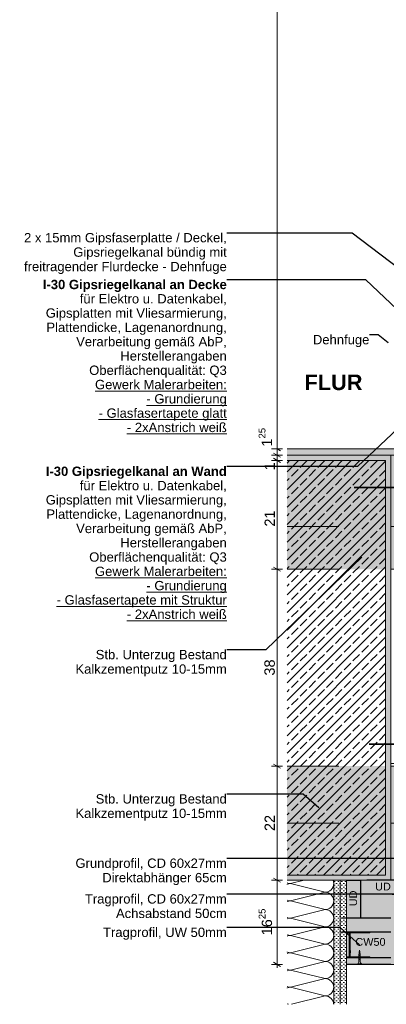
# Model space of a CAD drawing. Header units: metres. Extents: x -1.1 to 13.1, y -2.2 to 1.8.
# Tile 1 of 59: x -1.1 to -0.4, y -2.1 to -0.2. Entities that reach past the tile are written whole.
import ezdxf

# ---------------------------------------------------------------- set-up
doc = ezdxf.new("R2010")
doc.units = ezdxf.units.M
doc.header["$MEASUREMENT"] = 0
for name, pattern in [('Achse', [0.04, 0.02, -0.01, 0, -0.01]), ('Strichlinie eng', [0.023, 0.015, -0.008]), ('Untersicht', [0.02, 0.015, -0.005]), ('Wipeout_Contour', [1, 0, -1])]:
    doc.linetypes.add(name, pattern=pattern)
for name, color, linetype in [('152 - Bemaßung_ Beschriftung.Ausbau', 7, 'Continuous'), ('607 - Struktur.Stütze', 7, 'Continuous'), ('608 - Struktur.Träger', 7, 'Continuous'), ('650 - Abdeckung.Fußboden Aufbau', 7, 'Continuous'), ('653 - Abdeckung.TB Verkofferung', 7, 'Continuous'), ('Neubau_606 - Struktur.Wand Innen Ausbau', 7, 'Continuous'), ('Neubau_653 - Abdeckung.TB Verkofferung', 7, 'Continuous'), ('Neubau_660 - Unterkonstruktion.Trockenbau', 7, 'Continuous')]:
    doc.layers.add(name, color=color, linetype=linetype)
doc.styles.add('ERSTELLTER_STIL_1', font='txt')
doc.styles.add('ERSTELLTER_STIL_2', font='txt')
doc.dimstyles.new('ERSTELLTER_STIL__1', dxfattribs={"dimtxt": 0.02, "dimasz": 0.01064, "dimexe": 0.18, "dimexo": 0.0625, "dimgap": 0, "dimtad": 1, "dimzin": 0, "dimdsep": 46, "dimtxsty": 'ERSTELLTER_STIL_1', "dimblk": 'ARROWHEAD_2', "dimblk1": 'ARROWHEAD_2', "dimblk2": 'ARROWHEAD_2', "dimcen": 0.09, "dimse1": 1, "dimse2": 1, "dimclrd": 7, "dimclre": 7, "dimclrt": 7, "dimazin": 0, "dimtfac": 1, "dimtdec": 4, "dimtmove": 0, "dimatfit": 3, "dimfxl": 1, "dimtolj": 1, "dimtzin": 0, "dimarcsym": 0})
doc.dimstyles.new('ERSTELLTER_STIL__4', dxfattribs={"dimtxt": 0.18, "dimasz": 0.001824, "dimexe": 0.18, "dimexo": 0.0625, "dimgap": 0, "dimtad": 0, "dimtih": 1, "dimtoh": 1, "dimdec": 4, "dimzin": 0, "dimdsep": 46, "dimcen": 0.09, "dimadec": 0, "dimazin": 0, "dimtfac": 1, "dimtdec": 4, "dimtmove": 0, "dimatfit": 3, "dimldrblk": 'ARROWHEAD_11', "dimfxl": 1, "dimtolj": 1, "dimtzin": 0, "dimarcsym": 0})
pattern_1 = [(45, (0, 0), (-0.003535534, 0.003535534), [0, -0.005])]

# ---------------------------------------------------------------- blocks, each defined once
blk = doc.blocks.new('*D50')
at = {"layer": '152 - Bemaßung_ Beschriftung.Ausbau', "color": 7, "linetype": 'Continuous', "lineweight": 9}
for p, q in [((-0.6028, -1.857), (-0.6238, -1.857)), ((-0.6203, -1.8529), (-0.6063, -1.861)), ((-0.6133, -2.0195), (-0.6133, -1.857)), ((-0.6028, -2.0195), (-0.6238, -2.0195)), ((-0.6203, -2.0154), (-0.6063, -2.0235)), ((-0.6133, -2.0263), (-0.6133, -2.0195))]:
    blk.add_line(p, q, dxfattribs=at)
at = {"color": 254, "linetype": 'Wipeout_Contour', "lineweight": 0, "ltscale": 8.387572}
blk.add_wipeout([(-0.6137, -1.967), (-0.6137, -1.9094), (-0.6409, -1.9094), (-0.6409, -1.967)], dxfattribs=at).dxf.layer = '152 - Bemaßung_ Beschriftung.Ausbau'
at = {"layer": '152 - Bemaßung_ Beschriftung.Ausbau', "color": 7, "lineweight": 9, "insert": (-0.617, -1.9634), "char_height": 0.02, "attachment_point": 7, "rotation": 90, "style": 'ERSTELLTER_STIL_1'}
blk.add_mtext('\\A1;{\\pql;\\fArial|b0|i0|c0|p38;16\\fArial|b0|i0|c0|p38;\\A1{\\H.66x;\\S25^  ;}}', dxfattribs=at)
blk = doc.blocks.new('ARROWHEAD_2')
at = {"color": 0, "linetype": 'Continuous', "lineweight": 0}
for p, q in [((0, 0), (-1, 0)), ((-0.38, -0.66), (0.38, 0.66))]:
    blk.add_line(p, q, dxfattribs=at)
blk = doc.blocks.new('*D51')
at = {"layer": '152 - Bemaßung_ Beschriftung.Ausbau', "color": 7, "linetype": 'Continuous', "lineweight": 9}
for p, q in [((-0.6203, -1.6329), (-0.6063, -1.641)), ((-0.6028, -1.637), (-0.6238, -1.637)), ((-0.6133, -1.857), (-0.6133, -1.637)), ((-0.6028, -1.857), (-0.6238, -1.857)), ((-0.6203, -1.8529), (-0.6063, -1.861))]:
    blk.add_line(p, q, dxfattribs=at)
at = {"color": 254, "linetype": 'Wipeout_Contour', "lineweight": 0, "ltscale": 7.688936}
blk.add_wipeout([(-0.6137, -1.7658), (-0.6137, -1.7282), (-0.6409, -1.7282), (-0.6409, -1.7658)], dxfattribs=at).dxf.layer = '152 - Bemaßung_ Beschriftung.Ausbau'
at = {"layer": '152 - Bemaßung_ Beschriftung.Ausbau', "color": 7, "lineweight": 9, "insert": (-0.6173, -1.7622), "char_height": 0.02, "attachment_point": 7, "rotation": 90, "style": 'ERSTELLTER_STIL_1'}
blk.add_mtext('\\A1;{\\pql;\\fArial|b0|i0|c0|p38;22}', dxfattribs=at)
blk = doc.blocks.new('*D52')
at = {"layer": '152 - Bemaßung_ Beschriftung.Ausbau', "color": 7, "linetype": 'Continuous', "lineweight": 9}
for p, q in [((-0.6203, -1.2529), (-0.6063, -1.261)), ((-0.6028, -1.257), (-0.6238, -1.257)), ((-0.6133, -1.637), (-0.6133, -1.257)), ((-0.6203, -1.6329), (-0.6063, -1.641)), ((-0.6028, -1.637), (-0.6238, -1.637))]:
    blk.add_line(p, q, dxfattribs=at)
at = {"color": 254, "linetype": 'Wipeout_Contour', "lineweight": 0, "ltscale": 6.61553}
blk.add_wipeout([(-0.6137, -1.4658), (-0.6137, -1.4282), (-0.6409, -1.4282), (-0.6409, -1.4658)], dxfattribs=at).dxf.layer = '152 - Bemaßung_ Beschriftung.Ausbau'
at = {"layer": '152 - Bemaßung_ Beschriftung.Ausbau', "color": 7, "lineweight": 9, "insert": (-0.6173, -1.4622), "char_height": 0.02, "attachment_point": 7, "rotation": 90, "style": 'ERSTELLTER_STIL_1'}
blk.add_mtext('\\A1;{\\pql;\\fArial|b0|i0|c0|p38;38}', dxfattribs=at)
blk = doc.blocks.new('*D53')
at = {"layer": '152 - Bemaßung_ Beschriftung.Ausbau', "color": 7, "linetype": 'Continuous', "lineweight": 9}
for p, q in [((-0.6203, -1.0429), (-0.6063, -1.051)), ((-0.6028, -1.047), (-0.6238, -1.047)), ((-0.6133, -1.257), (-0.6133, -1.047)), ((-0.6203, -1.2529), (-0.6063, -1.261)), ((-0.6028, -1.257), (-0.6238, -1.257))]:
    blk.add_line(p, q, dxfattribs=at)
at = {"color": 254, "linetype": 'Wipeout_Contour', "lineweight": 0, "ltscale": 5.304626}
blk.add_wipeout([(-0.6137, -1.0698), (-0.6137, -1.0474), (-0.6409, -1.0474), (-0.6409, -1.0698)], dxfattribs=at).dxf.layer = '152 - Bemaßung_ Beschriftung.Ausbau'
at = {"color": 254, "linetype": 'Wipeout_Contour', "lineweight": 0, "ltscale": 5.631148}
blk.add_wipeout([(-0.6137, -1.1784), (-0.6137, -1.1408), (-0.6409, -1.1408), (-0.6409, -1.1784)], dxfattribs=at).dxf.layer = '152 - Bemaßung_ Beschriftung.Ausbau'
at = {"layer": '152 - Bemaßung_ Beschriftung.Ausbau', "color": 7, "lineweight": 9, "char_height": 0.02, "attachment_point": 7, "rotation": 90, "style": 'ERSTELLTER_STIL_1'}
for s, insert in [('\\A1;{\\pql;\\fArial|b0|i0|c0|p38;1}', (-0.6173, -1.0662)), ('\\A1;{\\pql;\\fArial|b0|i0|c0|p38;21}', (-0.6173, -1.1748))]:
    blk.add_mtext(s, dxfattribs=dict(at, insert=insert))
blk = doc.blocks.new('*D54')
at = {"layer": '152 - Bemaßung_ Beschriftung.Ausbau', "color": 7, "linetype": 'Continuous', "lineweight": 9}
for p, q in [((-0.6028, -1.037), (-0.6238, -1.037)), ((-0.6203, -1.0329), (-0.6063, -1.041)), ((-0.6203, -1.0429), (-0.6063, -1.051)), ((-0.6133, -1.047), (-0.6133, -1.037)), ((-0.6028, -1.047), (-0.6238, -1.047))]:
    blk.add_line(p, q, dxfattribs=at)
blk = doc.blocks.new('*D55')
at = {"layer": '152 - Bemaßung_ Beschriftung.Ausbau', "color": 7, "linetype": 'Continuous', "lineweight": 9}
for p, q in [((-0.6028, -1.0245), (-0.6238, -1.0245)), ((-0.6203, -1.0204), (-0.6063, -1.0285)), ((-0.6133, -1.037), (-0.6133, -1.0245)), ((-0.6028, -1.037), (-0.6238, -1.037)), ((-0.6203, -1.0329), (-0.6063, -1.041))]:
    blk.add_line(p, q, dxfattribs=at)
blk = doc.blocks.new('*D56')
at = {"layer": '152 - Bemaßung_ Beschriftung.Ausbau', "color": 7, "linetype": 'Continuous', "lineweight": 9}
for p, q in [((-0.6203, 0.9146), (-0.6063, 0.9065)), ((-0.6028, 0.9105), (-0.6238, 0.9105)), ((-0.6133, -1.0245), (-0.6133, 0.9105)), ((-0.6028, -1.0245), (-0.6238, -1.0245)), ((-0.6203, -1.0204), (-0.6063, -1.0285))]:
    blk.add_line(p, q, dxfattribs=at)
at = {"color": 254, "linetype": 'Wipeout_Contour', "lineweight": 0, "ltscale": 3.501865}
blk.add_wipeout([(-0.6137, -0.0746), (-0.6137, -0.0042), (-0.6409, -0.0042), (-0.6409, -0.0746)], dxfattribs=at).dxf.layer = '152 - Bemaßung_ Beschriftung.Ausbau'
at = {"color": 254, "linetype": 'Wipeout_Contour', "lineweight": 0, "ltscale": 5.117854}
blk.add_wipeout([(-0.6137, -1.024), (-0.6137, -0.9816), (-0.6409, -0.9816), (-0.6409, -1.024)], dxfattribs=at).dxf.layer = '152 - Bemaßung_ Beschriftung.Ausbau'
at = {"layer": '152 - Bemaßung_ Beschriftung.Ausbau', "color": 7, "lineweight": 9, "char_height": 0.02, "attachment_point": 7, "rotation": 90, "style": 'ERSTELLTER_STIL_1'}
for s, insert in [('\\A1;{\\pql;\\fArial|b0|i0|c0|p38;1,93\\fArial|b0|i0|c0|p38;\\A1{\\H.66x;\\S5^  ;}}', (-0.6134, -0.071)), ('\\A1;{\\pql;\\fArial|b0|i0|c0|p38;1\\fArial|b0|i0|c0|p38;\\A1{\\H.66x;\\S25^  ;}}', (-0.6171, -1.0204))]:
    blk.add_mtext(s, dxfattribs=dict(at, insert=insert))
blk = doc.blocks.new('*X164')
at = {"layer": 'Neubau_606 - Struktur.Wand Innen Ausbau', "color": 7, "linetype": 'Continuous', "lineweight": 5}
for p, q in [((-0.5607, -1.857), (-0.5873, -1.8636)), ((-0.5052, -1.8573), (-0.5053, -1.857)), ((-0.5042, -1.8604), (-0.5052, -1.8573)), ((-0.5039, -1.8636), (-0.5042, -1.8604)), ((-0.5939, -1.8622), (-0.5936, -1.8624)), ((-0.5936, -1.8649), (-0.5939, -1.8651)), ((-0.5936, -1.8624), (-0.5905, -1.8633)), ((-0.5905, -1.864), (-0.5936, -1.8649)), ((-0.5905, -1.8633), (-0.5873, -1.8636)), ((-0.5873, -1.8636), (-0.5905, -1.864)), ((-0.5206, -1.8803), (-0.5873, -1.8636)), ((-0.5206, -1.8803), (-0.5873, -1.897)), ((-0.5206, -1.8803), (-0.5173, -1.88)), ((-0.5173, -1.8806), (-0.5206, -1.8803)), ((-0.5173, -1.88), (-0.5142, -1.879)), ((-0.5142, -1.8816), (-0.5173, -1.8806)), ((-0.5142, -1.879), (-0.5113, -1.8775)), ((-0.5113, -1.8775), (-0.5088, -1.8754)), ((-0.5088, -1.8754), (-0.5067, -1.8729)), ((-0.5067, -1.8729), (-0.5052, -1.87)), ((-0.5052, -1.87), (-0.5042, -1.8669)), ((-0.5042, -1.8669), (-0.5039, -1.8636)), ((-0.5939, -1.8955), (-0.5936, -1.8957)), ((-0.5936, -1.8982), (-0.5939, -1.8984)), ((-0.5936, -1.8957), (-0.5905, -1.8967)), ((-0.5905, -1.8973), (-0.5936, -1.8982)), ((-0.5905, -1.8967), (-0.5873, -1.897)), ((-0.5873, -1.897), (-0.5905, -1.8973)), ((-0.5206, -1.9136), (-0.5873, -1.897)), ((-0.5113, -1.8831), (-0.5142, -1.8816)), ((-0.5088, -1.8852), (-0.5113, -1.8831)), ((-0.5067, -1.8877), (-0.5088, -1.8852)), ((-0.5052, -1.8906), (-0.5067, -1.8877)), ((-0.5042, -1.8937), (-0.5052, -1.8906)), ((-0.5039, -1.897), (-0.5042, -1.8937)), ((-0.5042, -1.9002), (-0.5039, -1.897)), ((-0.5206, -1.9136), (-0.5873, -1.9303)), ((-0.5206, -1.9136), (-0.5173, -1.9133)), ((-0.5173, -1.914), (-0.5206, -1.9136)), ((-0.5173, -1.9133), (-0.5142, -1.9124)), ((-0.5142, -1.9149), (-0.5173, -1.914)), ((-0.5142, -1.9124), (-0.5113, -1.9108)), ((-0.5113, -1.9164), (-0.5142, -1.9149)), ((-0.5113, -1.9108), (-0.5088, -1.9088)), ((-0.5088, -1.9185), (-0.5113, -1.9164)), ((-0.5088, -1.9088), (-0.5067, -1.9062)), ((-0.5067, -1.921), (-0.5088, -1.9185)), ((-0.5067, -1.9062), (-0.5052, -1.9034)), ((-0.5052, -1.9034), (-0.5042, -1.9002)), ((-0.5939, -1.9289), (-0.5936, -1.929)), ((-0.5936, -1.9316), (-0.5939, -1.9317)), ((-0.5936, -1.929), (-0.5905, -1.93)), ((-0.5905, -1.9306), (-0.5936, -1.9316)), ((-0.5905, -1.93), (-0.5873, -1.9303)), ((-0.5873, -1.9303), (-0.5905, -1.9306)), ((-0.5206, -1.947), (-0.5873, -1.9303)), ((-0.5052, -1.9239), (-0.5067, -1.921)), ((-0.5067, -1.9396), (-0.5052, -1.9367)), ((-0.5042, -1.9271), (-0.5052, -1.9239)), ((-0.5052, -1.9367), (-0.5042, -1.9336)), ((-0.5039, -1.9303), (-0.5042, -1.9271)), ((-0.5042, -1.9336), (-0.5039, -1.9303)), ((-0.5206, -1.947), (-0.5873, -1.9636)), ((-0.5206, -1.947), (-0.5173, -1.9467)), ((-0.5173, -1.9473), (-0.5206, -1.947)), ((-0.5173, -1.9467), (-0.5142, -1.9457)), ((-0.5142, -1.9482), (-0.5173, -1.9473)), ((-0.5142, -1.9457), (-0.5113, -1.9442)), ((-0.5113, -1.9498), (-0.5142, -1.9482)), ((-0.5113, -1.9442), (-0.5088, -1.9421)), ((-0.5088, -1.9519), (-0.5113, -1.9498)), ((-0.5088, -1.9421), (-0.5067, -1.9396)), ((-0.5067, -1.9544), (-0.5088, -1.9519)), ((-0.5052, -1.9573), (-0.5067, -1.9544)), ((-0.5939, -1.9622), (-0.5936, -1.9624)), ((-0.5936, -1.9649), (-0.5939, -1.9651)), ((-0.5936, -1.9624), (-0.5905, -1.9633)), ((-0.5905, -1.964), (-0.5936, -1.9649)), ((-0.5905, -1.9633), (-0.5873, -1.9636)), ((-0.5873, -1.9636), (-0.5905, -1.964)), ((-0.5206, -1.9803), (-0.5873, -1.9636)), ((-0.5113, -1.9775), (-0.5088, -1.9754)), ((-0.5088, -1.9754), (-0.5067, -1.9729)), ((-0.5067, -1.9729), (-0.5052, -1.97)), ((-0.5042, -1.9604), (-0.5052, -1.9573)), ((-0.5052, -1.97), (-0.5042, -1.9669)), ((-0.5039, -1.9636), (-0.5042, -1.9604)), ((-0.5042, -1.9669), (-0.5039, -1.9636)), ((-0.5206, -1.9803), (-0.5873, -1.997)), ((-0.5206, -1.9803), (-0.5173, -1.98)), ((-0.5173, -1.9806), (-0.5206, -1.9803)), ((-0.5173, -1.98), (-0.5142, -1.979)), ((-0.5142, -1.9816), (-0.5173, -1.9806)), ((-0.5142, -1.979), (-0.5113, -1.9775)), ((-0.5113, -1.9831), (-0.5142, -1.9816)), ((-0.5088, -1.9852), (-0.5113, -1.9831)), ((-0.5067, -1.9877), (-0.5088, -1.9852)), ((-0.5052, -1.9906), (-0.5067, -1.9877)), ((-0.5042, -1.9937), (-0.5052, -1.9906)), ((-0.5039, -1.997), (-0.5042, -1.9937)), ((-0.5939, -1.9955), (-0.5936, -1.9957)), ((-0.5936, -1.9982), (-0.5939, -1.9984)), ((-0.5936, -1.9957), (-0.5905, -1.9967)), ((-0.5905, -1.9973), (-0.5936, -1.9982)), ((-0.5905, -1.9967), (-0.5873, -1.997)), ((-0.5873, -1.997), (-0.5905, -1.9973)), ((-0.5206, -2.0136), (-0.5873, -1.997)), ((-0.5206, -2.0136), (-0.5873, -2.0303)), ((-0.5206, -2.0136), (-0.5173, -2.0133)), ((-0.5173, -2.014), (-0.5206, -2.0136)), ((-0.5173, -2.0133), (-0.5142, -2.0124)), ((-0.5142, -2.0124), (-0.5113, -2.0108)), ((-0.5113, -2.0108), (-0.5088, -2.0088)), ((-0.5088, -2.0088), (-0.5067, -2.0062)), ((-0.5067, -2.0062), (-0.5052, -2.0034)), ((-0.5052, -2.0034), (-0.5042, -2.0002)), ((-0.5042, -2.0002), (-0.5039, -1.997)), ((-0.5939, -2.0289), (-0.5936, -2.029)), ((-0.5936, -2.0316), (-0.5939, -2.0317)), ((-0.5936, -2.029), (-0.5905, -2.03)), ((-0.5905, -2.0306), (-0.5936, -2.0316)), ((-0.5905, -2.03), (-0.5873, -2.0303)), ((-0.5873, -2.0303), (-0.5905, -2.0306)), ((-0.5206, -2.047), (-0.5873, -2.0303)), ((-0.5142, -2.0149), (-0.5173, -2.014)), ((-0.5113, -2.0164), (-0.5142, -2.0149)), ((-0.5088, -2.0185), (-0.5113, -2.0164)), ((-0.5067, -2.021), (-0.5088, -2.0185)), ((-0.5052, -2.0239), (-0.5067, -2.021)), ((-0.5042, -2.0271), (-0.5052, -2.0239)), ((-0.5039, -2.0303), (-0.5042, -2.0271)), ((-0.5042, -2.0336), (-0.5039, -2.0303)), ((-0.5206, -2.047), (-0.5873, -2.0636)), ((-0.5206, -2.047), (-0.5173, -2.0467)), ((-0.5173, -2.0473), (-0.5206, -2.047)), ((-0.5173, -2.0467), (-0.5142, -2.0457)), ((-0.5142, -2.0482), (-0.5173, -2.0473)), ((-0.5142, -2.0457), (-0.5113, -2.0442)), ((-0.5113, -2.0498), (-0.5142, -2.0482)), ((-0.5113, -2.0442), (-0.5088, -2.0421)), ((-0.5088, -2.0519), (-0.5113, -2.0498)), ((-0.5088, -2.0421), (-0.5067, -2.0396)), ((-0.5067, -2.0396), (-0.5052, -2.0367)), ((-0.5052, -2.0367), (-0.5042, -2.0336)), ((-0.5939, -2.0622), (-0.5936, -2.0624)), ((-0.5936, -2.0649), (-0.5939, -2.0651)), ((-0.5936, -2.0624), (-0.5905, -2.0633)), ((-0.5905, -2.064), (-0.5936, -2.0649)), ((-0.5905, -2.0633), (-0.5873, -2.0636)), ((-0.5873, -2.0636), (-0.5905, -2.064)), ((-0.5206, -2.0803), (-0.5873, -2.0636)), ((-0.5067, -2.0544), (-0.5088, -2.0519)), ((-0.5052, -2.0573), (-0.5067, -2.0544)), ((-0.5067, -2.0729), (-0.5052, -2.07)), ((-0.5042, -2.0604), (-0.5052, -2.0573)), ((-0.5052, -2.07), (-0.5042, -2.0669)), ((-0.5039, -2.0636), (-0.5042, -2.0604)), ((-0.5042, -2.0669), (-0.5039, -2.0636)), ((-0.5206, -2.0803), (-0.5853, -2.0965)), ((-0.5206, -2.0803), (-0.5173, -2.08)), ((-0.5173, -2.0806), (-0.5206, -2.0803)), ((-0.5173, -2.08), (-0.5142, -2.079)), ((-0.5142, -2.0816), (-0.5173, -2.0806)), ((-0.5142, -2.079), (-0.5113, -2.0775)), ((-0.5113, -2.0831), (-0.5142, -2.0816)), ((-0.5113, -2.0775), (-0.5088, -2.0754)), ((-0.5088, -2.0852), (-0.5113, -2.0831)), ((-0.5088, -2.0754), (-0.5067, -2.0729)), ((-0.5067, -2.0877), (-0.5088, -2.0852)), ((-0.5052, -2.0906), (-0.5067, -2.0877)), ((-0.5939, -2.0955), (-0.5936, -2.0957)), ((-0.5936, -2.0957), (-0.591, -2.0965)), ((-0.5042, -2.0937), (-0.5052, -2.0906)), ((-0.504, -2.0965), (-0.5042, -2.0937))]:
    blk.add_line(p, q, dxfattribs=at)
blk = doc.blocks.new('ARROWHEAD_11')
at = {"color": 0, "linetype": 'Continuous', "lineweight": 0}
blk.add_line((0, 0), (-1, 0), dxfattribs=at)
at = {"color": 0, "linetype": 'Continuous', "lineweight": 0, "const_width": 0.25, "flags": 128}
blk.add_lwpolyline([(-0.125, 0, 1), (0.125, 0, 1)], format="xyb", close=True, dxfattribs=at)

msp = doc.modelspace()

# ---------------------------------------------------------------- linework, layer by layer
at = {"layer": '653 - Abdeckung.TB Verkofferung', "color": 7, "linetype": 'Strichlinie eng', "lineweight": 35}
msp.add_line((-0.4643, -1.0995), (-0.3721, -1.0995), dxfattribs=at)
at = {"layer": '653 - Abdeckung.TB Verkofferung', "color": 7, "linetype": 'Continuous', "lineweight": 35}
msp.add_line((-0.4353, -1.5945), (-0.3782, -1.5945), dxfattribs=at)
at = {"layer": '653 - Abdeckung.TB Verkofferung', "color": 1, "linetype": 'Strichlinie eng', "lineweight": 25, "flags": 128}
msp.add_lwpolyline([(-0.3669, -1.884), (-0.3669, -1.857), (-0.4519, -1.857), (-0.4519, -1.884)], close=True, dxfattribs=at)
at = {"layer": 'Neubau_660 - Unterkonstruktion.Trockenbau', "color": 1, "linetype": 'Continuous', "lineweight": 5}
for p, q in [((-0.4519, -2.0017), (-0.4559, -2.0027)), ((-0.4519, -2.0043), (-0.4559, -2.0053)), ((-0.4519, -2.0069), (-0.4559, -2.0079)), ((-0.4519, -2.0095), (-0.4559, -2.0105)), ((-0.4523, -1.9993), (-0.4557, -2.0001)), ((-0.4526, -1.9971), (-0.4552, -1.9976)), ((-0.453, -1.9948), (-0.4548, -1.9951)), ((-0.4497, -2.0185), (-0.4582, -2.0185))]:
    msp.add_line(p, q, dxfattribs=at)
at = {"layer": 'Neubau_660 - Unterkonstruktion.Trockenbau', "color": 1, "linetype": 'Continuous', "lineweight": 5, "flags": 128}
msp.add_lwpolyline([(-0.4551, -2.0014), (-0.4551, -2.014, -0.304192), (-0.4582, -2.0185), (-0.4582, -2.0195), (-0.4497, -2.0195), (-0.4497, -2.0185, -0.304191), (-0.4528, -2.014), (-0.4528, -2.0014), (-0.4539, -1.9923)], format="xyb", close=True, dxfattribs=at)

# ---------------------------------------------------------------- texts
at = {"layer": '152 - Bemaßung_ Beschriftung.Ausbau', "color": 7, "linetype": 'Continuous', "lineweight": 9, "char_height": 0.018, "attachment_point": 3}
for s, insert, line_spacing_factor, style in [('\\A1;{\\pqr;\\fArial|b0|i0|c0|p38;2 x 15mm Gipsfaserplatte\\fArial|b0|i0|c0|p38; / Deckel,\\P\\pqr;\\fArial|b0|i0|c0|p38;Gipsriegelkanal bündig mit \\P\\pqr;\\fArial|b0|i0|c0|p38;freitragender Flurdecke - Dehnfuge}', (-0.7102, -0.6083), 0.927279, 'ERSTELLTER_STIL_1'), ('\\A1;{\\pqr;\\fArial|b1|i0|c0|p38;I-30 Gipsriegelkanal\\fArial|b0|i0|c0|p38; \\fArial|b1|i0|c0|p38;an Decke\\P\\pqr;\\fArial|b0|i0|c0|p38;für Elektro u. Datenkabel,\\P\\pqr;\\fArial|b0|i0|c0|p38;Gipsplatten mit Vliesarmierung,\\P\\pqr;\\fArial|b0|i0|c0|p38;Plattendicke, Lagenanordnung,\\P\\pqr;\\fArial|b0|i0|c0|p38;Verarbeitung gemäß AbP,\\P\\pqr;\\fArial|b0|i0|c0|p38;Herstellerangaben\\P\\pqr;\\fArial|b0|i0|c0|p38;Oberflächenqualität: Q3\\P\\pqr;\\fArial|b0|i0|c0|p38;\\L\\LGewerk Malerarbeiten:\\P\\pqr;\\fArial|b0|i0|c0|p38;  - Grundierung\\P\\pqr;\\fArial|b0|i0|c0|p38;  - Glasfasertapete glatt\\P\\pqr;\\fArial|b0|i0|c0|p38;  - 2xAnstrich weiß}', (-0.7102, -0.6986), 0.919065, 'ERSTELLTER_STIL_2'), ('\\A1;{\\pqr;\\pt0.25;\\fArial|b1|i0|c0|p38;I-30 Gipsriegelkanal\\fArial|b0|i0|c0|p38; \\fArial|b1|i0|c0|p38;an Wand\\P\\pqr;\\fArial|b0|i0|c0|p38;für Elektro u. Datenkabel,\\P\\pqr;\\fArial|b0|i0|c0|p38;Gipsplatten mit Vliesarmierung,\\P\\pqr;\\fArial|b0|i0|c0|p38;Plattendicke, Lagenanordnung,\\P\\pqr;\\fArial|b0|i0|c0|p38;Verarbeitung gemäß AbP,\\P\\pqr;\\fArial|b0|i0|c0|p38;Herstellerangaben\\P\\pqr;\\fArial|b0|i0|c0|p38;Oberflächenqualität: Q3\\P\\pqr;\\fArial|b0|i0|c0|p38;\\L\\LGewerk Malerarbeiten:\\P\\pqr;\\fArial|b0|i0|c0|p38;  - Grundierung\\P\\pqr;\\fArial|b0|i0|c0|p38;  - Glasfasertapete mit Struktur\\P\\pqr;\\fArial|b0|i0|c0|p38;  - 2xAnstrich weiß}', (-0.7102, -1.059), 0.919065, 'ERSTELLTER_STIL_2'), ('\\A1;{\\pqr;\\fArial|b0|i0|c0|p38;Stb. Unterzug Bestand\\P\\pql;\\fArial|b0|i0|c0|p38;Kalkzementputz 10-15mm}', (-0.7102, -1.4127), 0.9285, 'ERSTELLTER_STIL_1'), ('\\A1;{\\pqr;\\fArial|b0|i0|c0|p38;Stb. Unterzug Bestand\\P\\pql;\\fArial|b0|i0|c0|p38;Kalkzementputz 10-15mm}', (-0.7102, -1.6911), 0.9285, 'ERSTELLTER_STIL_1'), ('\\A1;{\\pqr;\\fArial|b0|i0|c0|p38;Grund\\fArial|b0|i0|c0|p38;profil, CD 60x27mm\\P\\pqr;\\fArial|b0|i0|c0|p38;Direktabhänger 65cm}', (-0.7102, -1.8152), 0.928375, 'ERSTELLTER_STIL_1'), ('\\A1;{\\pqr;\\fArial|b0|i0|c0|p38;Tragprofil, CD 60x27mm\\P\\pqr;\\fArial|b0|i0|c0|p38;Achsabstand \\fArial|b0|i0|c0|p38;50\\fArial|b0|i0|c0|p38;cm}', (-0.7102, -1.8841), 0.930826, 'ERSTELLTER_STIL_1')]:
    msp.add_mtext(s, dxfattribs=dict(at, insert=insert, line_spacing_factor=line_spacing_factor, style=style))
at = {"layer": '152 - Bemaßung_ Beschriftung.Ausbau', "color": 7, "linetype": 'Continuous', "lineweight": 9, "style": 'ERSTELLTER_STIL_1'}
for s, insert, char_height, attachment_point in [('\\A1;{\\pql;\\fArial|b0|i0|c0|p38;UD}', (-0.4239, -1.877), 0.015, 7), ('\\A1;{\\pqr;\\fArial|b0|i0|c0|p38;Tragprofil, \\fArial|b0|i0|c0|p38;UW \\fArial|b0|i0|c0|p38;50mm}', (-0.7102, -1.9486), 0.018, 3), ('\\A1;{\\pql;\\fArial|b0|i0|c0|p38;CW50}', (-0.462, -1.9838), 0.015, 7)]:
    msp.add_mtext(s, dxfattribs=dict(at, insert=insert, char_height=char_height, attachment_point=attachment_point))

# ---------------------------------------------------------------- dimensions: what is measured, and where the dimension line sits
at = {"layer": '152 - Bemaßung_ Beschriftung.Ausbau', "color": 7, "linetype": 'Continuous', "lineweight": 9}
dim = msp.add_linear_dim(base=(-0.6133, -1.857), p1=(-0.4789, -2.0195), p2=(-0.5939, -1.857), angle=90, dimstyle='ERSTELLTER_STIL__1', dxfattribs=at)
dim.commit()
dim.dimension.update_dxf_attribs({"geometry": '*D50', "text_midpoint": (-0.6273, -1.9136), "dimtype": 160, "text_rotation": 90})

# ---------------------------------------------------------------- next in the draw order: hatches: boundary and pattern name
at = {"layer": '653 - Abdeckung.TB Verkofferung', "linetype": 'Continuous', "lineweight": 0, "true_color": 0x2f2f2f}
msp.add_hatch(color=250, dxfattribs=at).paths.add_polyline_path([(-0.4789, -2.0195), (0.6061, -2.0195), (0.6061, -1.857), (-0.4789, -1.857)])
at = {"layer": 'Neubau_606 - Struktur.Wand Innen Ausbau', "linetype": 'Continuous', "lineweight": 5}
h = msp.add_hatch(dxfattribs=at)
h.set_pattern_fill('Gips_0005', style=0, pattern_type=2)
h.set_pattern_definition(pattern_1)
h.paths.add_polyline_path([(-0.5039, -1.857), (-0.5039, -2.0965), (-0.4914, -2.0965), (-0.4914, -1.857)])
h = msp.add_hatch(dxfattribs=at)
h.set_pattern_fill('Gips_0005', style=0, pattern_type=2)
h.set_pattern_definition(pattern_1)
h.paths.add_polyline_path([(-0.4914, -1.857), (-0.4914, -2.0965), (-0.4789, -2.0965), (-0.4789, -1.857)])

# ---------------------------------------------------------------- next in the draw order: linework, layer by layer
at = {"layer": '650 - Abdeckung.Fußboden Aufbau', "color": 7, "linetype": 'Continuous', "lineweight": 13}
msp.add_lwpolyline([(-0.0939, -1.1745), (-0.0939, -1.632), (-0.3939, -1.632), (-0.3939, -1.857), (-0.4789, -1.857), (-0.4789, -2.0965)], dxfattribs=at)
at = {"layer": '653 - Abdeckung.TB Verkofferung', "color": 1, "linetype": 'Strichlinie eng', "lineweight": 25, "flags": 128}
msp.add_lwpolyline([(-0.4789, -1.857), (-0.4519, -1.857), (-0.4519, -1.93), (-0.4789, -1.93)], close=True, dxfattribs=at)
at = {"layer": 'Neubau_606 - Struktur.Wand Innen Ausbau', "color": 1, "linetype": 'Continuous', "lineweight": 13}
msp.add_line((-0.5039, -2.0965), (-0.5039, -1.857), dxfattribs=at)
at = {"layer": 'Neubau_606 - Struktur.Wand Innen Ausbau', "color": 1, "linetype": 'Continuous', "lineweight": 9}
msp.add_line((-0.4914, -2.0965), (-0.4914, -1.857), dxfattribs=at)
at = {"layer": 'Neubau_606 - Struktur.Wand Innen Ausbau', "color": 1, "linetype": 'Continuous', "lineweight": 13}
msp.add_lwpolyline([(-0.4789, -2.0965), (-0.4789, -1.857)], dxfattribs=at)
at = {"layer": 'Neubau_653 - Abdeckung.TB Verkofferung', "color": 1, "linetype": 'Strichlinie eng', "lineweight": 25}
for p, q in [((0.6061, -1.93), (-0.4889, -1.93)), ((0.6061, -1.957), (-0.4889, -1.957)), ((0.6061, -2.007), (-0.4789, -2.007)), ((0.6061, -2.0195), (-0.4789, -2.0195))]:
    msp.add_line(p, q, dxfattribs=at)
at = {"layer": 'Neubau_653 - Abdeckung.TB Verkofferung', "color": 1, "linetype": 'Untersicht', "lineweight": 9}
for p, q in [((-0.4789, -2.0965), (-0.4789, -1.9965)), ((-0.3689, -2.0195), (-0.4789, -2.0195))]:
    msp.add_line(p, q, dxfattribs=at)
at = {"layer": 'Neubau_653 - Abdeckung.TB Verkofferung', "color": 1, "linetype": 'Strichlinie eng', "lineweight": 9}
msp.add_line((-0.4789, -2.0195), (0.6061, -2.0195), dxfattribs=at)
at = {"layer": 'Neubau_660 - Unterkonstruktion.Trockenbau', "color": 1, "linetype": 'Continuous', "lineweight": 5, "flags": 128}
msp.add_lwpolyline([(-0.4739, -1.959), (-0.4789, -1.959), (-0.4789, -2.005), (-0.4739, -2.005)], close=True, dxfattribs=at)
msp.add_lwpolyline([(-0.4339, -2.007), (-0.4719, -2.007, -0.414214), (-0.4739, -2.005), (-0.4739, -1.9995, -0.156603), (-0.4733, -1.9974, 0.156603), (-0.4729, -1.9964), (-0.4729, -1.9946, 0.156603), (-0.4733, -1.9936, -0.156603), (-0.4739, -1.9915), (-0.4739, -1.9725, -0.156603), (-0.4733, -1.9704, 0.156603), (-0.4729, -1.9694), (-0.4729, -1.9676, 0.156603), (-0.4733, -1.9666, -0.156603), (-0.4739, -1.9645), (-0.4739, -1.959, -0.414214), (-0.4719, -1.957), (-0.4339, -1.957), (-0.4339, -1.9587), (-0.4719, -1.9587, 0.414214), (-0.4722, -1.959), (-0.4722, -1.9645, 0.156603), (-0.4718, -1.9655, -0.156603), (-0.4712, -1.9676), (-0.4712, -1.9694, -0.156603), (-0.4718, -1.9714, 0.156603), (-0.4722, -1.9725), (-0.4722, -1.9915, 0.156603), (-0.4718, -1.9925, -0.156603), (-0.4712, -1.9946), (-0.4712, -1.9964, -0.156603), (-0.4718, -1.9984, 0.156603), (-0.4722, -1.9995), (-0.4722, -2.005, 0.414214), (-0.4719, -2.0052), (-0.4339, -2.0052)], format="xyb", close=True, dxfattribs=at)

# ---------------------------------------------------------------- next in the draw order: texts
at = {"layer": '152 - Bemaßung_ Beschriftung.Ausbau', "color": 7, "linetype": 'Continuous', "lineweight": 9, "insert": (-0.4586, -1.877), "char_height": 0.015, "attachment_point": 9, "rotation": 90, "style": 'ERSTELLTER_STIL_1'}
msp.add_mtext('\\A1;{\\pqr;\\fArial|b0|i0|c0|p38;UD}', dxfattribs=at)

# ---------------------------------------------------------------- next in the draw order: dimensions: what is measured, and where the dimension line sits
at = {"layer": '152 - Bemaßung_ Beschriftung.Ausbau', "color": 7, "linetype": 'Continuous', "lineweight": 9}
dim = msp.add_linear_dim(base=(-0.6133, -1.637), p1=(-0.5939, -1.857), p2=(-0.5939, -1.637), angle=90, dimstyle='ERSTELLTER_STIL__1', dxfattribs=at)
dim.commit()
dim.dimension.update_dxf_attribs({"geometry": '*D51', "text_midpoint": (-0.6273, -1.7469), "dimtype": 160, "text_rotation": 90})

# ---------------------------------------------------------------- next in the draw order: leaders
at = {"layer": '152 - Bemaßung_ Beschriftung.Ausbau', "color": 7, "linetype": 'Continuous', "lineweight": 9, "annotation_type": 0, "has_hookline": 1, "hookline_direction": 1}
for points, text_width in [([(-0.2499, -1.9106), (-0.2805, -1.8841), (-0.7102, -1.8841)], 0.2715), ([(-0.4539, -1.982), (-0.4914, -1.9486), (-0.7102, -1.9486)], 0.2365)]:
    msp.add_leader(points, dimstyle='ERSTELLTER_STIL__4', dxfattribs=dict(at, text_width=text_width))

# ---------------------------------------------------------------- next in the draw order: linework, layer by layer
at = {"layer": '608 - Struktur.Träger', "color": 7, "linetype": 'Achse', "lineweight": 9}
msp.add_line((-0.5939, -1.747), (0.6061, -1.747), dxfattribs=at)
at = {"layer": '608 - Struktur.Träger', "color": 7, "linetype": 'Untersicht', "lineweight": 13}
msp.add_line((-0.5939, -1.857), (0.6061, -1.857), dxfattribs=at)

# ---------------------------------------------------------------- next in the draw order: block references
at = {"layer": 'Neubau_606 - Struktur.Wand Innen Ausbau', "color": 7, "linetype": 'Continuous', "lineweight": 5}
msp.add_blockref('*X164', (0, 0), dxfattribs=at)

# ---------------------------------------------------------------- next in the draw order: dimensions: what is measured, and where the dimension line sits
at = {"layer": '152 - Bemaßung_ Beschriftung.Ausbau', "color": 7, "linetype": 'Continuous', "lineweight": 9}
dim = msp.add_linear_dim(base=(-0.6133, -1.257), p1=(-0.5939, -1.637), p2=(-0.5939, -1.257), angle=90, dimstyle='ERSTELLTER_STIL__1', dxfattribs=at)
dim.commit()
dim.dimension.update_dxf_attribs({"geometry": '*D52', "text_midpoint": (-0.6273, -1.4469), "dimtype": 160, "text_rotation": 90})

# ---------------------------------------------------------------- next in the draw order: leaders
at = {"layer": '152 - Bemaßung_ Beschriftung.Ausbau', "color": 7, "linetype": 'Continuous', "lineweight": 9, "annotation_type": 0, "has_hookline": 1, "hookline_direction": 1}
for points, text_width in [([(-0.5324, -1.7174), (-0.5628, -1.6911), (-0.7102, -1.6911)], 0.2884), ([(-0.2316, -1.7807), (-0.2619, -1.8152), (-0.7102, -1.8152)], 0.2889)]:
    msp.add_leader(points, dimstyle='ERSTELLTER_STIL__4', dxfattribs=dict(at, text_width=text_width))

# ---------------------------------------------------------------- next in the draw order: hatches: boundary and pattern name
at = {"layer": '653 - Abdeckung.TB Verkofferung', "linetype": 'Continuous', "lineweight": 0, "true_color": 0x5f5f5f}
msp.add_hatch(color=251, dxfattribs=at).paths.add_polyline_path([(-0.5939, -1.637), (0.6061, -1.637), (0.6061, -1.857), (-0.5939, -1.857)])

# ---------------------------------------------------------------- next in the draw order: linework, layer by layer
at = {"layer": '608 - Struktur.Träger', "color": 7, "linetype": 'Untersicht', "lineweight": 13}
msp.add_line((-0.5939, -1.637), (0.6061, -1.637), dxfattribs=at)

# ---------------------------------------------------------------- next in the draw order: dimensions: what is measured, and where the dimension line sits
at = {"layer": '152 - Bemaßung_ Beschriftung.Ausbau', "color": 7, "linetype": 'Continuous', "lineweight": 9}
dim = msp.add_linear_dim(base=(-0.6133, -1.047), p1=(-0.5939, -1.257), p2=(-0.5939, -1.047), angle=90, dimstyle='ERSTELLTER_STIL__1', dxfattribs=at)
dim.commit()
dim.dimension.update_dxf_attribs({"geometry": '*D53', "text_midpoint": (-0.6273, -1.1595), "dimtype": 160, "text_rotation": 90})

# ---------------------------------------------------------------- next in the draw order: hatches: boundary and pattern name
at = {"layer": '607 - Struktur.Stütze', "linetype": 'Continuous', "lineweight": 5}
h = msp.add_hatch(dxfattribs=at)
h.set_pattern_fill('Beton__Stahlbeton_0005', style=0, pattern_type=2)
h.set_pattern_definition([(45, (0, 0), (-0.01697056, 0.01697056), []), (45, (-0.008485, 0.008485), (-0.01697056, 0.01697056), [0.018, -0.006])])
h.paths.add_polyline_path([(-0.4039, -1.047), (-0.5939, -1.047), (-0.5939, -1.847), (-0.4039, -1.847)])

# ---------------------------------------------------------------- next in the draw order: linework, layer by layer
at = {"layer": '607 - Struktur.Stütze', "color": 7, "linetype": 'Continuous', "lineweight": 13}
msp.add_lwpolyline([(-0.5939, -1.847), (-0.4039, -1.847), (-0.4039, -1.047), (-0.5939, -1.047)], dxfattribs=at)
at = {"layer": '608 - Struktur.Träger', "color": 7, "linetype": 'Untersicht', "lineweight": 13}
msp.add_line((-0.5939, -1.257), (0.6061, -1.257), dxfattribs=at)
at = {"layer": 'Neubau_653 - Abdeckung.TB Verkofferung', "color": 1, "linetype": 'Untersicht', "lineweight": 9}
msp.add_line((-0.5939, -1.1745), (0.6061, -1.1745), dxfattribs=at)

# ---------------------------------------------------------------- next in the draw order: dimensions: what is measured, and where the dimension line sits
at = {"layer": '152 - Bemaßung_ Beschriftung.Ausbau', "color": 7, "linetype": 'Continuous', "lineweight": 9}
for base, p1, p2, picture, middle in [((-0.6133, -1.0245), (-0.5939, -1.037), (-0.5939, -1.0245), '*D55', (-0.6273, -0.9782)), ((-0.6133, -1.037), (-0.5939, -1.047), (-0.5939, -1.037), '*D54', (-0.6273, -1.0586))]:
    dim = msp.add_linear_dim(base=base, p1=p1, p2=p2, angle=90, dimstyle='ERSTELLTER_STIL__1', dxfattribs=at)
    dim.commit()
    dim.dimension.update_dxf_attribs({"geometry": picture, "text_midpoint": middle, "dimtype": 160, "text_rotation": 90})

# ---------------------------------------------------------------- next in the draw order: leaders
at = {"layer": '152 - Bemaßung_ Beschriftung.Ausbau', "color": 7, "linetype": 'Continuous', "lineweight": 9, "annotation_type": 0, "has_hookline": 1, "hookline_direction": 1, "text_width": 0.2884}
msp.add_leader([(-0.4498, -1.234), (-0.6348, -1.4127), (-0.7102, -1.4127)], dimstyle='ERSTELLTER_STIL__4', dxfattribs=at)

# ---------------------------------------------------------------- next in the draw order: dimensions: what is measured, and where the dimension line sits
at = {"layer": '152 - Bemaßung_ Beschriftung.Ausbau', "color": 7, "linetype": 'Continuous', "lineweight": 9}
dim = msp.add_linear_dim(base=(-0.61333055, 0.91051001), p1=(-0.59392639, -1.02448998), p2=(-0.39392639, 0.91051001), angle=90, dimstyle='ERSTELLTER_STIL__1', dxfattribs=at)
dim.commit()
dim.dimension.update_dxf_attribs({"geometry": '*D56', "text_midpoint": (-0.62733055, -0.01801039), "dimtype": 160, "text_rotation": 90})

# ---------------------------------------------------------------- next in the draw order: hatches: boundary and pattern name
at = {"layer": '607 - Struktur.Stütze', "linetype": 'Continuous', "lineweight": 5}
h = msp.add_hatch(dxfattribs=at)
h.set_pattern_fill('Gips_0005', style=0, pattern_type=2)
h.set_pattern_definition(pattern_1)
h.paths.add_polyline_path([(-0.4039, -1.847), (-0.5939, -1.847), (-0.5939, -1.857), (-0.3939, -1.857), (-0.3939, -1.037), (-0.5939, -1.037), (-0.5939, -1.047), (-0.4039, -1.047)])
at = {"layer": '653 - Abdeckung.TB Verkofferung', "linetype": 'Continuous', "lineweight": 0, "true_color": 0x5f5f5f}
msp.add_hatch(color=251, dxfattribs=at).paths.add_polyline_path([(-0.5939, -1.037), (0.6061, -1.037), (0.6061, -1.257), (-0.5939, -1.257)])
at = {"layer": 'Neubau_606 - Struktur.Wand Innen Ausbau', "linetype": 'Continuous', "lineweight": 5}
h = msp.add_hatch(dxfattribs=at)
h.set_pattern_fill('Gips_0005', style=0, pattern_type=2)
h.set_pattern_definition(pattern_1)
h.paths.add_polyline_path([(-0.5939, -1.037), (0.6061, -1.037), (0.6061, -1.0245), (-0.5939, -1.0245)])

# ---------------------------------------------------------------- next in the draw order: linework, layer by layer
at = {"layer": '607 - Struktur.Stütze', "color": 7, "linetype": 'Continuous', "lineweight": 5}
msp.add_lwpolyline([(-0.5939, -1.857), (-0.3939, -1.857), (-0.3939, -1.037), (-0.5939, -1.037)], dxfattribs=at)
at = {"layer": '608 - Struktur.Träger', "color": 7, "linetype": 'Untersicht', "lineweight": 13}
msp.add_line((-0.5939, -1.037), (0.6061, -1.037), dxfattribs=at)
at = {"layer": '650 - Abdeckung.Fußboden Aufbau', "color": 7, "linetype": 'Continuous', "lineweight": 13}
msp.add_lwpolyline([(-0.5939, -1.0245), (0.6061, -1.0245)], dxfattribs=at)
at = {"layer": 'Neubau_606 - Struktur.Wand Innen Ausbau', "color": 1, "linetype": 'Continuous', "lineweight": 13}
msp.add_lwpolyline([(0.6061, -1.0245), (-0.5939, -1.0245)], dxfattribs=at)

# ---------------------------------------------------------------- next in the draw order: texts
at = {"layer": '152 - Bemaßung_ Beschriftung.Ausbau', "color": 7, "linetype": 'Continuous', "lineweight": 9}
for s, insert, char_height, attachment_point, style in [('\\A1;{\\pqr;\\fArial|b0|i0|c0|p38;Dehnfuge}', (-0.435, -0.805), 0.018, 3, 'ERSTELLTER_STIL_1'), ('\\A1;{\\pqr;\\fArial|b1|i0|c0|p38;FLUR}', (-0.4484, -0.9118), 0.03, 9, 'ERSTELLTER_STIL_2')]:
    msp.add_mtext(s, dxfattribs=dict(at, insert=insert, char_height=char_height, attachment_point=attachment_point, style=style))

# ---------------------------------------------------------------- next in the draw order: leaders
at = {"layer": '152 - Bemaßung_ Beschriftung.Ausbau', "color": 7, "linetype": 'Continuous', "lineweight": 9, "annotation_type": 0, "has_hookline": 1, "hookline_direction": 1}
for points, text_width in [([(-0.2764, -0.7544), (-0.4682, -0.6083), (-0.7102, -0.6083)], 0.3897), ([(-0.3695, -0.767), (-0.442, -0.6986), (-0.7102, -0.6986)], 0.352), ([(-0.3989, -0.8202), (-0.4182, -0.805), (-0.435, -0.805)], 0.1059), ([(-0.3579, -0.9645), (-0.4581, -1.059), (-0.7102, -1.059)], 0.3458)]:
    msp.add_leader(points, dimstyle='ERSTELLTER_STIL__4', dxfattribs=dict(at, text_width=text_width))

doc.saveas('drawing.dxf')
